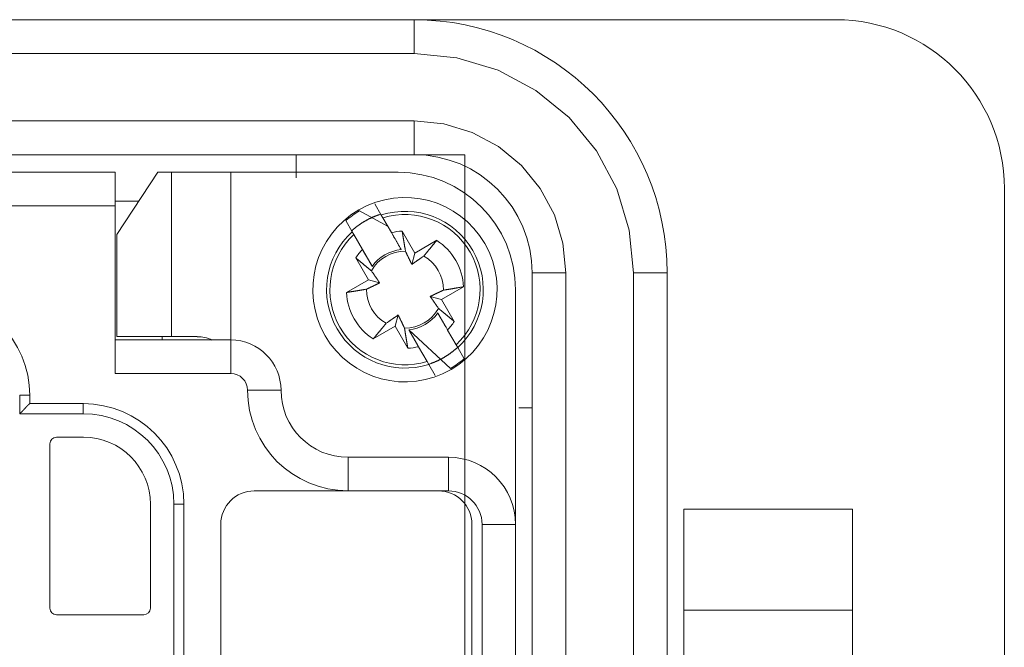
# Model space of a CAD drawing. Header units: millimetres. Extents: x 12388 to 56229, y -202 to 7369.
# Tile 42 of 88: x 21149 to 21266, y 2160 to 2235. Entities that reach past the tile are written whole.
import ezdxf

# ---------------------------------------------------------------- set-up
doc = ezdxf.new("R2010")
doc.units = ezdxf.units.MM
doc.header["$LTSCALE"] = 40
doc.layers.add('도면층1', color=1, linetype='Continuous')

# ---------------------------------------------------------------- blocks, each defined once
blk = doc.blocks.new('0099')
at = {"layer": '도면층1', "linetype": 'Continuous', "lineweight": 0}
for p, q in [((21016.14, 2234.54), (21196.14, 2234.54)), ((21196.14, 2230.54), (21196.14, 2234.54)), ((21196.14, 2234.54), (21246.14, 2234.54)), ((21016.14, 2230.54), (21196.14, 2230.54)), ((21196.14, 2222.54), (21016.14, 2222.54)), ((21196.14, 2218.54), (21196.14, 2222.54)), ((21016.14, 2218.54), (21196.14, 2218.54)), ((21182.14, 2215.81), (21182.14, 2218.54)), ((21052.99, 2216.45), (21160.68, 2216.45)), ((21160.68, 2212.48), (21160.68, 2216.45)), ((21165.72, 2216.45), (21160.88, 2209.08)), ((21165.72, 2216.45), (21167.35, 2216.45)), ((21174.39, 2216.45), (21167.35, 2216.45)), ((21167.35, 2216.45), (21167.35, 2196.98)), ((21194.26, 2216.45), (21174.39, 2216.45)), ((21174.39, 2216.45), (21174.39, 2196.58)), ((21266.14, 2214.54), (21266.14, 2082.54)), ((21160.68, 2213.04), (21163.48, 2213.04)), ((21160.68, 2212.48), (21052.99, 2212.48)), ((21160.68, 2192.61), (21160.68, 2212.48)), ((21192.99, 2210.08), (21189.66, 2211.88)), ((21192.24, 2211.39), (21191.47, 2212.71)), ((21188.03, 2210.73), (21188.8, 2209.4)), ((21192.24, 2211.39), (21192.43, 2211.06)), ((21192.43, 2211.06), (21193.44, 2209.31)), ((21160.88, 2209.08), (21160.88, 2196.98)), ((21188.99, 2209.07), (21188.8, 2209.4)), ((21190, 2207.32), (21188.99, 2209.07)), ((21194.6, 2207.29), (21193.44, 2209.3)), ((21194.71, 2209.49), (21196.22, 2206.88)), ((21196.22, 2206.88), (21198.82, 2208.39)), ((21190, 2207.32), (21191.16, 2205.31)), ((21190.71, 2203.7), (21189.21, 2206.31)), ((21196.22, 2206.88), (21195.86, 2205.54)), ((21188.11, 2202.2), (21190.71, 2203.7)), ((21192.05, 2203.34), (21190.71, 2203.7)), ((21210.14, 2204.54), (21210.14, 2092.54)), ((21214.14, 2204.54), (21210.14, 2204.54)), ((21214.14, 2092.54), (21214.14, 2204.54)), ((21222.14, 2092.54), (21222.14, 2204.54)), ((21222.14, 2204.54), (21226.14, 2204.54)), ((21226.14, 2204.54), (21226.14, 2092.54)), ((21202, 2202.88), (21199.4, 2201.38)), ((21208.17, 2202.54), (21208.17, 2174.72)), ((21198.05, 2201.74), (21199.4, 2201.38)), ((21199.4, 2201.38), (21200.9, 2198.77)), ((21193.89, 2198.2), (21194.25, 2199.54)), ((21199.5, 2198.8), (21198.94, 2199.77)), ((21193.89, 2198.2), (21191.29, 2196.7)), ((21195.39, 2195.6), (21193.89, 2198.2)), ((21200.11, 2197.76), (21200.05, 2197.86)), ((21160.88, 2196.98), (21167.35, 2196.98)), ((21166.24, 2196.98), (21166.24, 2196.58)), ((21167.35, 2196.98), (21170.42, 2196.98)), ((21195.5, 2197.79), (21200.44, 2193.2)), ((21200.11, 2197.76), (21201.12, 2196.01)), ((21160.68, 2196.58), (21174.39, 2196.58)), ((21174.39, 2196.58), (21174.39, 2192.61)), ((21197.68, 2194.02), (21196.66, 2195.78)), ((21201.12, 2196.01), (21201.31, 2195.68)), ((21202.07, 2194.36), (21201.31, 2195.68)), ((21197.87, 2193.69), (21197.68, 2194.02)), ((21197.87, 2193.69), (21198.63, 2192.37)), ((21174.39, 2192.61), (21160.68, 2192.61)), ((21150.55, 2190.02), (21149.36, 2190.02)), ((21149.36, 2187.84), (21149.36, 2190.02)), ((21150.55, 2190.02), (21150.55, 2189.03)), ((21180.35, 2190.62), (21176.38, 2190.62)), ((21150.55, 2189.03), (21156.91, 2189.03)), ((21156.9, 2189.03), (21156.9, 2187.84)), ((21208.56, 2188.54), (21210.14, 2188.54)), ((21156.9, 2187.84), (21149.36, 2187.84)), ((21153.73, 2185.06), (21156.91, 2185.06)), ((21152.93, 2164.79), (21152.93, 2184.26)), ((21188.3, 2182.67), (21200.22, 2182.67)), ((21188.3, 2182.67), (21188.3, 2178.7)), ((21200.22, 2182.67), (21200.22, 2178.7)), ((21177.17, 2178.7), (21188.3, 2178.7)), ((21188.3, 2178.7), (21199.03, 2178.7)), ((21200.22, 2178.7), (21199.03, 2178.7)), ((21164.85, 2177.11), (21164.85, 2164.79)), ((21168.83, 2177.11), (21167.63, 2177.11)), ((21167.63, 2155.45), (21167.63, 2177.11)), ((21168.83, 2177.11), (21168.83, 2155.45)), ((21228.13, 2176.54), (21228.13, 2176.54)), ((21228.14, 2176.54), (21248.14, 2176.54)), ((21228.14, 2164.54), (21228.14, 2176.54)), ((21248.14, 2176.54), (21248.14, 2176.54)), ((21248.14, 2164.54), (21248.14, 2176.54)), ((21173.2, 2123.07), (21173.2, 2174.72)), ((21203, 2174.72), (21203, 2123.07)), ((21208.17, 2174.72), (21204.19, 2174.72)), ((21204.19, 2123.07), (21204.19, 2174.72)), ((21208.17, 2174.72), (21208.17, 2123.07)), ((21164.06, 2164), (21153.73, 2164)), ((21228.14, 2164.54), (21248.14, 2164.54)), ((21228.14, 2132.22), (21228.14, 2164.54)), ((21248.14, 2132.22), (21248.14, 2164.54))]:
    blk.add_line(p, q, dxfattribs=at)
at = {"layer": '도면층1', "linetype": 'Continuous', "lineweight": 15}
for p, q in [((21202.14, 2218.54), (21010.14, 2218.54)), ((21202.14, 2078.54), (21202.14, 2218.54))]:
    blk.add_line(p, q, dxfattribs=at)
at = {"layer": '도면층1', "linetype": 'Continuous', "lineweight": 0, "flags": 128}
for points in [[(21222.14, 2204.54), (21221.64, 2209.61), (21220.16, 2214.49), (21217.75, 2218.99), (21214.52, 2222.93), (21210.58, 2226.16), (21206.09, 2228.56), (21201.21, 2230.04), (21196.14, 2230.54)], [(21214.14, 2204.54), (21213.79, 2208.05), (21212.77, 2211.43), (21211.1, 2214.54), (21208.86, 2217.27), (21206.14, 2219.51), (21203.02, 2221.17), (21199.65, 2222.2), (21196.14, 2222.54)]]:
    blk.add_lwpolyline(points, dxfattribs=at)
at = {"layer": '도면층1', "linetype": 'Continuous', "lineweight": 0}
for points in [[(21188.71, 2209.5), (21188.76, 2209.55, -0.001799), (21188.81, 2209.59, -0.001799), (21188.86, 2209.64, -0.001799), (21188.91, 2209.68, -0.0018), (21188.96, 2209.72, -0.001801), (21189.01, 2209.77, -0.001802), (21189.07, 2209.81, -0.001802), (21189.12, 2209.85, -0.001804), (21189.17, 2209.9, -0.001805), (21189.22, 2209.94, -0.001806), (21189.28, 2209.98, -0.001807), (21189.33, 2210.02, -0.001809), (21189.39, 2210.06, -0.001809), (21189.44, 2210.1, -0.001808), (21189.49, 2210.14, -0.001806), (21189.55, 2210.18, -0.001805), (21189.6, 2210.22, -0.001804), (21189.66, 2210.26, -0.001803), (21189.72, 2210.3, -0.001802), (21189.77, 2210.33, -0.001801), (21189.83, 2210.37, -0.0018), (21189.89, 2210.41, -0.001799), (21189.94, 2210.45, -0.001799), (21190, 2210.48, -0.001798), (21190.06, 2210.52, -0.001798), (21190.11, 2210.55, -0.001798), (21190.17, 2210.59, -0.001797), (21190.23, 2210.62, -0.001797), (21190.29, 2210.66, -0.001797), (21190.35, 2210.69, -0.001797), (21190.41, 2210.72, -0.001797), (21190.46, 2210.76, -0.001798), (21190.52, 2210.79, -0.001798), (21190.58, 2210.82, -0.001799), (21190.64, 2210.85, -0.001799), (21190.7, 2210.88, -0.0018), (21190.76, 2210.92, -0.0018), (21190.82, 2210.95, -0.001801), (21190.88, 2210.98, -0.001802), (21190.95, 2211.01, -0.001804), (21191.01, 2211.03, -0.001804), (21191.07, 2211.06, -0.001804), (21191.13, 2211.09, -0.001807), (21191.19, 2211.12, -0.001812), (21191.25, 2211.15, -0.001808), (21191.32, 2211.17, -0.001796), (21191.38, 2211.2, -0.001811), (21191.44, 2211.22, -0.001845), (21191.5, 2211.25, -0.001792), (21191.57, 2211.27, -0.001673), (21191.63, 2211.3, -0.001845), (21191.69, 2211.32, -0.002197), (21191.76, 2211.35, -0.001668), (21191.82, 2211.37, -0.000574), (21191.87, 2211.39, -0.002349), (21191.95, 2211.41, -0.004041), (21192.06, 2211.45, -0.001976), (21192.2, 2211.5, -0.001047)], [(21193.44, 2209.31), (21193.49, 2209.23, 0), (21193.53, 2209.15, 0), (21193.58, 2209.07, 0), (21193.62, 2208.99, 0), (21193.67, 2208.91, 0), (21193.71, 2208.84, 0), (21193.75, 2208.76, 0), (21193.8, 2208.69, 0), (21193.84, 2208.62, 0), (21193.88, 2208.55, 0), (21193.92, 2208.48, 0), (21193.96, 2208.41, 0), (21194, 2208.34, 0), (21194.04, 2208.27, 0), (21194.08, 2208.2, 0), (21194.12, 2208.14, 0), (21194.15, 2208.07, 0), (21194.19, 2208.01, 0), (21194.23, 2207.95, 0), (21194.26, 2207.88, 0), (21194.3, 2207.82, 0), (21194.33, 2207.76, 0), (21194.37, 2207.7, 0), (21194.4, 2207.64, 0), (21194.43, 2207.59, 0), (21194.47, 2207.52, 0.000001), (21194.53, 2207.42, 0), (21194.6, 2207.29, 0)], [(21194.71, 2209.49), (21194.73, 2209.39, 0.000018), (21194.75, 2209.29, 0.000019), (21194.76, 2209.2, 0.000019), (21194.78, 2209.11, 0.00002), (21194.79, 2209.01, 0.00002), (21194.81, 2208.92, 0.000021), (21194.82, 2208.83, 0.000022), (21194.84, 2208.74, 0.000022), (21194.85, 2208.66, 0.000023), (21194.87, 2208.57, 0.000023), (21194.88, 2208.49, 0.000024), (21194.89, 2208.4, 0.000025), (21194.91, 2208.32, 0.000025), (21194.92, 2208.24, 0.000026), (21194.93, 2208.16, 0.000027), (21194.95, 2208.08, 0.000028), (21194.96, 2208.01, 0.000029), (21194.97, 2207.93, 0.00003), (21194.99, 2207.85, 0.00003), (21195, 2207.78, 0.000029), (21195.01, 2207.71, 0.000033), (21195.02, 2207.63, 0.000041), (21195.04, 2207.56, 0.000032), (21195.05, 2207.49, 0.000011), (21195.06, 2207.43, 0.000047), (21195.07, 2207.36, 0.000087), (21195.09, 2207.25, 0.000045), (21195.11, 2207.1, 0.000024)], [(21197.28, 2206.52), (21197.32, 2206.57, 0.000045), (21197.36, 2206.62, 0.000043), (21197.4, 2206.67, 0.000042), (21197.45, 2206.72, 0.00004), (21197.49, 2206.77, 0.000039), (21197.54, 2206.83, 0.000038), (21197.58, 2206.88, 0.000037), (21197.63, 2206.94, 0.000035), (21197.67, 2206.99, 0.000034), (21197.72, 2207.05, 0.000033), (21197.77, 2207.11, 0.000032), (21197.82, 2207.17, 0.000031), (21197.86, 2207.23, 0.00003), (21197.91, 2207.29, 0.000029), (21197.97, 2207.35, 0.000029), (21198.02, 2207.41, 0.000028), (21198.07, 2207.47, 0.000027), (21198.12, 2207.54, 0.000027), (21198.18, 2207.6, 0.000025), (21198.23, 2207.67, 0.000023), (21198.28, 2207.74, 0.000025), (21198.34, 2207.81, 0.000029), (21198.4, 2207.88, 0.000021), (21198.46, 2207.94, 0.000007), (21198.51, 2208.01, 0.000029), (21198.57, 2208.09, 0.000047), (21198.68, 2208.22, 0.000022), (21198.82, 2208.39, 0.000011)], [(21191.16, 2205.31), (21191.13, 2205.36, 0.000002), (21191.1, 2205.42, 0.000002), (21191.06, 2205.48, 0.000002), (21191.03, 2205.53, 0.000002), (21191, 2205.59, 0.000002), (21190.96, 2205.65, 0.000002), (21190.93, 2205.71, 0.000002), (21190.89, 2205.77, 0.000002), (21190.86, 2205.83, 0.000002), (21190.82, 2205.9, 0.000001), (21190.79, 2205.96, 0.000001), (21190.75, 2206.02, 0.000001), (21190.71, 2206.09, 0.000001), (21190.67, 2206.15, 0.000001), (21190.64, 2206.22, 0.000001), (21190.6, 2206.28, 0.000001), (21190.56, 2206.35, 0.000001), (21190.52, 2206.42, 0.000001), (21190.48, 2206.49, 0.000001), (21190.44, 2206.56, 0.000001), (21190.4, 2206.63, 0.000001), (21190.35, 2206.7, 0.000001), (21190.31, 2206.78, 0.000001), (21190.27, 2206.85, 0), (21190.23, 2206.92, 0.000001), (21190.18, 2207, 0.000002), (21190.1, 2207.14, 0.000001), (21190, 2207.32, 0.000001)], [(21191.07, 2204.77), (21191.03, 2204.81, 0.000051), (21190.97, 2204.85, 0.000049), (21190.92, 2204.89, 0.000048), (21190.87, 2204.94, 0.000046), (21190.82, 2204.98, 0.000044), (21190.77, 2205.02, 0.000043), (21190.71, 2205.07, 0.000042), (21190.66, 2205.11, 0.00004), (21190.6, 2205.16, 0.000039), (21190.54, 2205.21, 0.000038), (21190.49, 2205.25, 0.000037), (21190.43, 2205.3, 0.000036), (21190.37, 2205.35, 0.000035), (21190.31, 2205.4, 0.000034), (21190.24, 2205.45, 0.000033), (21190.18, 2205.5, 0.000031), (21190.12, 2205.56, 0.000031), (21190.05, 2205.61, 0.00003), (21189.99, 2205.66, 0.000029), (21189.92, 2205.72, 0.000026), (21189.86, 2205.77, 0.000028), (21189.79, 2205.83, 0.000033), (21189.72, 2205.89, 0.000024), (21189.65, 2205.94, 0.000008), (21189.59, 2206, 0.000033), (21189.51, 2206.06, 0.000053), (21189.38, 2206.17, 0.000025), (21189.21, 2206.31, 0.000013)], [(21195.11, 2207.1), (21195.15, 2207.03, 0.000082), (21195.18, 2206.96, 0.000087), (21195.21, 2206.89, 0.000091), (21195.24, 2206.82, 0.000091), (21195.27, 2206.76, 0.000093), (21195.3, 2206.69, 0.000095), (21195.33, 2206.63, 0.000097), (21195.36, 2206.57, 0.000099), (21195.39, 2206.51, 0.000101), (21195.42, 2206.46, 0.000103), (21195.44, 2206.4, 0.000105), (21195.47, 2206.35, 0.000107), (21195.49, 2206.29, 0.000109), (21195.52, 2206.24, 0.000111), (21195.54, 2206.19, 0.000113), (21195.57, 2206.14, 0.000115), (21195.59, 2206.09, 0.000118), (21195.61, 2206.04, 0.000122), (21195.64, 2206, 0.000121), (21195.66, 2205.95, 0.000116), (21195.68, 2205.91, 0.000129), (21195.7, 2205.86, 0.000154), (21195.72, 2205.82, 0.000122), (21195.74, 2205.78, 0.000047), (21195.76, 2205.74, 0.000171), (21195.78, 2205.7, 0.000303), (21195.81, 2205.63, 0.000157), (21195.86, 2205.54, 0.000086)], [(21195.86, 2205.54), (21195.89, 2205.56, 0.000148), (21195.93, 2205.59, 0.000141), (21195.96, 2205.61, 0.000138), (21196, 2205.64, 0.000137), (21196.04, 2205.66, 0.000135), (21196.07, 2205.69, 0.000133), (21196.11, 2205.71, 0.00013), (21196.15, 2205.74, 0.000128), (21196.19, 2205.77, 0.000126), (21196.23, 2205.8, 0.000124), (21196.28, 2205.83, 0.000122), (21196.32, 2205.85, 0.00012), (21196.36, 2205.88, 0.000118), (21196.41, 2205.92, 0.000116), (21196.45, 2205.95, 0.000113), (21196.5, 2205.98, 0.000111), (21196.55, 2206.01, 0.00011), (21196.59, 2206.04, 0.00011), (21196.64, 2206.08, 0.000104), (21196.7, 2206.11, 0.000095), (21196.75, 2206.15, 0.000104), (21196.8, 2206.19, 0.000124), (21196.86, 2206.23, 0.000089), (21196.91, 2206.26, 0.000024), (21196.96, 2206.3, 0.000128), (21197.03, 2206.34, 0.000211), (21197.14, 2206.42, 0.000095), (21197.28, 2206.52, 0.000048)], [(21192.05, 2203.34), (21192.03, 2203.38, 0.000149), (21192.01, 2203.41, 0.000143), (21191.98, 2203.45, 0.000139), (21191.96, 2203.49, 0.000138), (21191.93, 2203.52, 0.000136), (21191.91, 2203.56, 0.000134), (21191.88, 2203.6, 0.000131), (21191.85, 2203.64, 0.000129), (21191.83, 2203.68, 0.000127), (21191.8, 2203.72, 0.000125), (21191.77, 2203.76, 0.000123), (21191.74, 2203.81, 0.000121), (21191.71, 2203.85, 0.000119), (21191.68, 2203.89, 0.000117), (21191.65, 2203.94, 0.000114), (21191.62, 2203.99, 0.000112), (21191.58, 2204.03, 0.000111), (21191.55, 2204.08, 0.000111), (21191.51, 2204.13, 0.000105), (21191.48, 2204.18, 0.000096), (21191.44, 2204.23, 0.000105), (21191.41, 2204.29, 0.000125), (21191.37, 2204.35, 0.00009), (21191.33, 2204.4, 0.000024), (21191.3, 2204.45, 0.000129), (21191.25, 2204.52, 0.000213), (21191.17, 2204.62, 0.000096), (21191.07, 2204.77, 0.000048)], [(21188.11, 2202.2), (21188.2, 2202.22, 0.000021), (21188.3, 2202.23, 0.000021), (21188.4, 2202.25, 0.000022), (21188.49, 2202.27, 0.000022), (21188.58, 2202.28, 0.000023), (21188.67, 2202.3, 0.000024), (21188.76, 2202.31, 0.000024), (21188.85, 2202.33, 0.000025), (21188.94, 2202.34, 0.000026), (21189.02, 2202.35, 0.000026), (21189.11, 2202.37, 0.000027), (21189.19, 2202.38, 0.000028), (21189.27, 2202.4, 0.000029), (21189.35, 2202.41, 0.00003), (21189.43, 2202.42, 0.00003), (21189.51, 2202.44, 0.000031), (21189.59, 2202.45, 0.000032), (21189.67, 2202.46, 0.000034), (21189.74, 2202.47, 0.000034), (21189.81, 2202.49, 0.000033), (21189.89, 2202.5, 0.000037), (21189.96, 2202.51, 0.000046), (21190.03, 2202.52, 0.000036), (21190.1, 2202.53, 0.000013), (21190.16, 2202.55, 0.000053), (21190.24, 2202.56, 0.000097), (21190.35, 2202.58, 0.00005), (21190.49, 2202.6, 0.000027)], [(21190.49, 2202.6), (21190.57, 2202.64, 0.000077), (21190.64, 2202.67, 0.000082), (21190.71, 2202.7, 0.000086), (21190.77, 2202.73, 0.000086), (21190.84, 2202.76, 0.000088), (21190.9, 2202.79, 0.000089), (21190.96, 2202.82, 0.000092), (21191.02, 2202.85, 0.000093), (21191.08, 2202.88, 0.000095), (21191.14, 2202.91, 0.000097), (21191.19, 2202.93, 0.000099), (21191.25, 2202.96, 0.000101), (21191.3, 2202.98, 0.000103), (21191.35, 2203.01, 0.000105), (21191.4, 2203.03, 0.000107), (21191.45, 2203.06, 0.000108), (21191.5, 2203.08, 0.000111), (21191.55, 2203.1, 0.000115), (21191.6, 2203.12, 0.000114), (21191.64, 2203.15, 0.000109), (21191.69, 2203.17, 0.000121), (21191.73, 2203.19, 0.000145), (21191.78, 2203.21, 0.000115), (21191.82, 2203.23, 0.000044), (21191.85, 2203.25, 0.000161), (21191.9, 2203.27, 0.000285), (21191.97, 2203.3, 0.000148), (21192.05, 2203.34, 0.000081)], [(21202, 2202.88), (21201.9, 2202.86, 0.00002), (21201.81, 2202.85, 0.00002), (21201.71, 2202.83, 0.000021), (21201.62, 2202.82, 0.000022), (21201.53, 2202.8, 0.000022), (21201.43, 2202.79, 0.000023), (21201.34, 2202.77, 0.000023), (21201.26, 2202.76, 0.000024), (21201.17, 2202.74, 0.000025), (21201.08, 2202.73, 0.000025), (21201, 2202.71, 0.000026), (21200.92, 2202.7, 0.000027), (21200.83, 2202.69, 0.000028), (21200.75, 2202.67, 0.000028), (21200.67, 2202.66, 0.000029), (21200.59, 2202.65, 0.00003), (21200.52, 2202.63, 0.000031), (21200.44, 2202.62, 0.000033), (21200.37, 2202.61, 0.000033), (21200.29, 2202.6, 0.000032), (21200.22, 2202.58, 0.000036), (21200.15, 2202.57, 0.000044), (21200.07, 2202.56, 0.000035), (21200.01, 2202.55, 0.000012), (21199.95, 2202.54, 0.000051), (21199.87, 2202.52, 0.000094), (21199.76, 2202.51, 0.000048), (21199.61, 2202.48, 0.000026)], [(21199.61, 2202.48), (21199.54, 2202.45, 0.000076), (21199.47, 2202.41, 0.000082), (21199.4, 2202.38, 0.000085), (21199.33, 2202.35, 0.000086), (21199.27, 2202.32, 0.000087), (21199.21, 2202.29, 0.000089), (21199.14, 2202.26, 0.000091), (21199.08, 2202.23, 0.000093), (21199.03, 2202.2, 0.000095), (21198.97, 2202.18, 0.000096), (21198.91, 2202.15, 0.000099), (21198.86, 2202.12, 0.0001), (21198.8, 2202.1, 0.000102), (21198.75, 2202.07, 0.000104), (21198.7, 2202.05, 0.000106), (21198.65, 2202.03, 0.000107), (21198.6, 2202, 0.00011), (21198.56, 2201.98, 0.000114), (21198.51, 2201.96, 0.000113), (21198.46, 2201.94, 0.000108), (21198.42, 2201.91, 0.00012), (21198.37, 2201.89, 0.000144), (21198.33, 2201.87, 0.000114), (21198.29, 2201.85, 0.000044), (21198.25, 2201.83, 0.00016), (21198.21, 2201.81, 0.000284), (21198.14, 2201.78, 0.000147), (21198.05, 2201.74, 0.000081)], [(21198.05, 2201.74), (21198.08, 2201.7, 0.000152), (21198.1, 2201.67, 0.000145), (21198.12, 2201.63, 0.000141), (21198.15, 2201.59, 0.00014), (21198.17, 2201.56, 0.000138), (21198.2, 2201.52, 0.000136), (21198.23, 2201.48, 0.000134), (21198.25, 2201.44, 0.000132), (21198.28, 2201.4, 0.000129), (21198.31, 2201.36, 0.000127), (21198.34, 2201.32, 0.000125), (21198.37, 2201.28, 0.000123), (21198.4, 2201.23, 0.000121), (21198.43, 2201.19, 0.000119), (21198.46, 2201.14, 0.000116), (21198.49, 2201.1, 0.000114), (21198.52, 2201.05, 0.000113), (21198.56, 2201, 0.000114), (21198.59, 2200.95, 0.000107), (21198.63, 2200.9, 0.000098), (21198.66, 2200.85, 0.000107), (21198.7, 2200.79, 0.000128), (21198.74, 2200.74, 0.000091), (21198.78, 2200.68, 0.000025), (21198.81, 2200.63, 0.000132), (21198.86, 2200.57, 0.000217), (21198.93, 2200.46, 0.000098), (21199.03, 2200.31, 0.000049)], [(21199.03, 2200.31), (21199.08, 2200.27, 0.000047), (21199.13, 2200.23, 0.000045), (21199.18, 2200.19, 0.000044), (21199.23, 2200.15, 0.000042), (21199.29, 2200.1, 0.000041), (21199.34, 2200.06, 0.00004), (21199.39, 2200.01, 0.000038), (21199.45, 2199.97, 0.000037), (21199.51, 2199.92, 0.000036), (21199.56, 2199.88, 0.000035), (21199.62, 2199.83, 0.000034), (21199.68, 2199.78, 0.000033), (21199.74, 2199.73, 0.000032), (21199.8, 2199.68, 0.000031), (21199.86, 2199.63, 0.00003), (21199.92, 2199.58, 0.000029), (21199.99, 2199.53, 0.000028), (21200.05, 2199.47, 0.000028), (21200.12, 2199.42, 0.000026), (21200.18, 2199.36, 0.000024), (21200.25, 2199.31, 0.000026), (21200.32, 2199.25, 0.00003), (21200.39, 2199.19, 0.000022), (21200.46, 2199.14, 0.000007), (21200.52, 2199.09, 0.00003), (21200.6, 2199.02, 0.000049), (21200.73, 2198.91, 0.000023), (21200.9, 2198.77, 0.000012)], [(21194.25, 2199.54), (21194.21, 2199.52, 0.000152), (21194.18, 2199.49, 0.000145), (21194.14, 2199.47, 0.000141), (21194.11, 2199.44, 0.000141), (21194.07, 2199.42, 0.000138), (21194.03, 2199.39, 0.000136), (21193.99, 2199.37, 0.000134), (21193.95, 2199.34, 0.000132), (21193.91, 2199.31, 0.000129), (21193.87, 2199.29, 0.000128), (21193.83, 2199.26, 0.000125), (21193.79, 2199.23, 0.000123), (21193.74, 2199.2, 0.000121), (21193.7, 2199.17, 0.000119), (21193.65, 2199.14, 0.000116), (21193.61, 2199.1, 0.000114), (21193.56, 2199.07, 0.000113), (21193.51, 2199.04, 0.000114), (21193.46, 2199, 0.000107), (21193.41, 2198.97, 0.000098), (21193.36, 2198.93, 0.000107), (21193.31, 2198.9, 0.000128), (21193.25, 2198.86, 0.000091), (21193.19, 2198.82, 0.000025), (21193.15, 2198.78, 0.000132), (21193.08, 2198.74, 0.000217), (21192.97, 2198.66, 0.000097), (21192.83, 2198.56, 0.000049)], [(21194.99, 2197.98), (21194.96, 2198.05, 0.00008), (21194.92, 2198.13, 0.000086), (21194.89, 2198.19, 0.000089), (21194.86, 2198.26, 0.00009), (21194.83, 2198.33, 0.000092), (21194.8, 2198.39, 0.000094), (21194.77, 2198.45, 0.000096), (21194.74, 2198.51, 0.000097), (21194.72, 2198.57, 0.0001), (21194.69, 2198.63, 0.000101), (21194.66, 2198.68, 0.000104), (21194.64, 2198.74, 0.000105), (21194.61, 2198.79, 0.000108), (21194.59, 2198.84, 0.000109), (21194.56, 2198.89, 0.000112), (21194.54, 2198.94, 0.000113), (21194.51, 2198.99, 0.000116), (21194.49, 2199.04, 0.00012), (21194.47, 2199.09, 0.000119), (21194.45, 2199.13, 0.000114), (21194.43, 2199.18, 0.000126), (21194.41, 2199.22, 0.000152), (21194.38, 2199.26, 0.00012), (21194.36, 2199.3, 0.000046), (21194.35, 2199.34, 0.000168), (21194.32, 2199.39, 0.000298), (21194.29, 2199.45, 0.000154), (21194.25, 2199.54, 0.000085)], [(21198.94, 2199.77), (21198.98, 2199.72, 0.000004), (21199.01, 2199.66, 0.000004), (21199.04, 2199.61, 0.000004), (21199.08, 2199.55, 0.000004), (21199.11, 2199.49, 0.000003), (21199.14, 2199.43, 0.000003), (21199.18, 2199.37, 0.000003), (21199.21, 2199.31, 0.000003), (21199.25, 2199.25, 0.000003), (21199.28, 2199.19, 0.000003), (21199.32, 2199.12, 0.000003), (21199.36, 2199.06, 0.000003), (21199.39, 2199, 0.000003), (21199.43, 2198.93, 0.000003), (21199.47, 2198.86, 0.000003), (21199.51, 2198.8, 0.000003), (21199.55, 2198.73, 0.000003), (21199.59, 2198.66, 0.000003), (21199.63, 2198.59, 0.000002), (21199.67, 2198.52, 0.000002), (21199.71, 2198.45, 0.000002), (21199.75, 2198.38, 0.000003), (21199.79, 2198.3, 0.000002), (21199.84, 2198.23, 0.000001), (21199.87, 2198.17, 0.000003), (21199.92, 2198.08, 0.000005), (21200, 2197.94, 0.000002), (21200.11, 2197.76, 0.000001)], [(21192.83, 2198.56), (21192.79, 2198.51, 0.000045), (21192.74, 2198.46, 0.000044), (21192.7, 2198.41, 0.000042), (21192.66, 2198.36, 0.000041), (21192.62, 2198.31, 0.000039), (21192.57, 2198.25, 0.000038), (21192.53, 2198.2, 0.000037), (21192.48, 2198.14, 0.000036), (21192.43, 2198.09, 0.000035), (21192.39, 2198.03, 0.000034), (21192.34, 2197.97, 0.000033), (21192.29, 2197.91, 0.000032), (21192.24, 2197.86, 0.000031), (21192.19, 2197.79, 0.00003), (21192.14, 2197.73, 0.000029), (21192.09, 2197.67, 0.000028), (21192.04, 2197.61, 0.000027), (21191.98, 2197.54, 0.000027), (21191.93, 2197.48, 0.000025), (21191.88, 2197.41, 0.000023), (21191.82, 2197.35, 0.000025), (21191.76, 2197.28, 0.000029), (21191.71, 2197.21, 0.000021), (21191.65, 2197.14, 0.000007), (21191.6, 2197.08, 0.000029), (21191.53, 2196.99, 0.000047), (21191.43, 2196.87, 0.000022), (21191.29, 2196.7, 0.000011)], [(21195.39, 2195.6), (21195.38, 2195.69, 0.000019), (21195.36, 2195.79, 0.00002), (21195.34, 2195.88, 0.00002), (21195.33, 2195.98, 0.000021), (21195.31, 2196.07, 0.000021), (21195.3, 2196.16, 0.000022), (21195.28, 2196.25, 0.000022), (21195.27, 2196.34, 0.000023), (21195.25, 2196.42, 0.000024), (21195.24, 2196.51, 0.000024), (21195.23, 2196.59, 0.000025), (21195.21, 2196.68, 0.000026), (21195.2, 2196.76, 0.000026), (21195.18, 2196.84, 0.000027), (21195.17, 2196.92, 0.000028), (21195.16, 2197, 0.000029), (21195.14, 2197.08, 0.00003), (21195.13, 2197.15, 0.000031), (21195.12, 2197.23, 0.000031), (21195.11, 2197.3, 0.00003), (21195.09, 2197.37, 0.000034), (21195.08, 2197.45, 0.000042), (21195.07, 2197.52, 0.000033), (21195.06, 2197.59, 0.000012), (21195.05, 2197.65, 0.000049), (21195.04, 2197.72, 0.00009), (21195.02, 2197.84, 0.000046), (21194.99, 2197.98, 0.000025)], [(21196.66, 2195.78), (21196.62, 2195.86, 0.000002), (21196.57, 2195.94, 0.000002), (21196.53, 2196.01, 0.000002), (21196.48, 2196.09, 0.000002), (21196.44, 2196.17, 0.000002), (21196.39, 2196.24, 0.000002), (21196.35, 2196.32, 0.000002), (21196.31, 2196.39, 0.000002), (21196.27, 2196.46, 0.000002), (21196.23, 2196.53, 0.000002), (21196.19, 2196.6, 0.000002), (21196.15, 2196.67, 0.000002), (21196.11, 2196.74, 0.000002), (21196.07, 2196.81, 0.000002), (21196.03, 2196.88, 0.000002), (21195.99, 2196.94, 0.000002), (21195.95, 2197.01, 0.000002), (21195.92, 2197.07, 0.000002), (21195.88, 2197.14, 0.000002), (21195.84, 2197.2, 0.000002), (21195.81, 2197.26, 0.000003), (21195.77, 2197.32, 0.000003), (21195.74, 2197.38, 0.000002), (21195.7, 2197.44, 0.000001), (21195.67, 2197.49, 0.000004), (21195.63, 2197.56, 0.000006), (21195.58, 2197.66, 0.000003), (21195.5, 2197.79, 0.000002)], [(21201.29, 2195.7), (21201.24, 2195.65, -0.002137), (21201.18, 2195.6, -0.002139), (21201.12, 2195.54, -0.002138), (21201.05, 2195.49, -0.002135), (21200.99, 2195.44, -0.002134), (21200.93, 2195.39, -0.002133), (21200.87, 2195.34, -0.002132), (21200.81, 2195.29, -0.002131), (21200.75, 2195.24, -0.00213), (21200.68, 2195.19, -0.002129), (21200.62, 2195.14, -0.002129), (21200.55, 2195.09, -0.002128), (21200.49, 2195.04, -0.002128), (21200.43, 2195, -0.002128), (21200.36, 2194.95, -0.002128), (21200.29, 2194.9, -0.002129), (21200.23, 2194.86, -0.002129), (21200.16, 2194.81, -0.00213), (21200.09, 2194.77, -0.00213), (21200.03, 2194.73, -0.002131), (21199.96, 2194.68, -0.002132), (21199.89, 2194.64, -0.002134), (21199.82, 2194.6, -0.002135), (21199.76, 2194.56, -0.002136), (21199.69, 2194.52, -0.002138), (21199.62, 2194.48, -0.002141), (21199.55, 2194.44, -0.002141), (21199.48, 2194.4, -0.002141), (21199.41, 2194.36, -0.00214), (21199.34, 2194.32, -0.002138), (21199.27, 2194.29, -0.002136), (21199.19, 2194.25, -0.002133), (21199.12, 2194.21, -0.002133), (21199.05, 2194.18, -0.002136), (21198.98, 2194.14, -0.00213), (21198.91, 2194.11, -0.002116), (21198.83, 2194.08, -0.002133), (21198.76, 2194.04, -0.002176), (21198.69, 2194.01, -0.002114), (21198.61, 2193.98, -0.001974), (21198.54, 2193.95, -0.002178), (21198.46, 2193.92, -0.002597), (21198.39, 2193.89, -0.001971), (21198.32, 2193.86, -0.000676), (21198.25, 2193.84, -0.002781), (21198.17, 2193.8, -0.00479), (21198.03, 2193.76, -0.002343), (21197.86, 2193.7, -0.001241)], [(21150.55, 2189.03), (21150.55, 2189.03, 0.04256), (21150.54, 2189.03, 0.004255), (21150.54, 2189.02, 0.001916), (21150.53, 2189.02, 0.001948), (21150.52, 2189.01, 0.00179), (21150.51, 2189, 0.001722), (21150.5, 2188.99, 0.00167), (21150.48, 2188.98, 0.001747), (21150.47, 2188.97, 0.001768), (21150.45, 2188.95, 0.001857), (21150.43, 2188.94, 0.001902), (21150.41, 2188.92, 0.00201), (21150.39, 2188.9, 0.00208), (21150.37, 2188.88, 0.002209), (21150.35, 2188.86, 0.002292), (21150.33, 2188.84, 0.002422), (21150.31, 2188.82, 0.002553), (21150.28, 2188.8, 0.002776), (21150.26, 2188.77, 0.00275), (21150.23, 2188.75, 0.002531), (21150.21, 2188.72, 0.00225), (21150.19, 2188.69, 0.001876), (21150.16, 2188.67, 0.001577), (21150.13, 2188.64, 0.001295), (21150.11, 2188.61, 0.001049), (21150.08, 2188.58, 0.000789), (21150.06, 2188.55, 0.000568), (21150.03, 2188.52, 0.000336), (21150, 2188.49, 0.000137), (21149.98, 2188.46, -0.000078), (21149.95, 2188.43, -0.000261), (21149.92, 2188.4, -0.000463), (21149.89, 2188.37, -0.000638), (21149.86, 2188.34, -0.000836), (21149.83, 2188.3, -0.000998), (21149.8, 2188.27, -0.001172), (21149.77, 2188.24, -0.001358), (21149.74, 2188.21, -0.001601), (21149.71, 2188.18, -0.00169), (21149.68, 2188.14, -0.00169), (21149.65, 2188.11, -0.002127), (21149.62, 2188.08, -0.002926), (21149.59, 2188.05, -0.002222), (21149.56, 2188.02, -0.00043), (21149.53, 2187.99, -0.003755), (21149.49, 2187.96, -0.007333), (21149.43, 2187.9, -0.003645), (21149.36, 2187.84, -0.001884)]]:
    blk.add_lwpolyline(points, format="xyb", dxfattribs=at)
for centre, radius, start, end in [((21196.14, 2204.54), 30, 0, 90), ((21246.14, 2214.54), 20, 0, 90), ((21196.14, 2204.54), 14, 0, 90), ((21194.26, 2202.54), 13.91, 0, 90), ((21195.05, 2202.54), 10.93, 210, 120), ((21195.05, 2202.54), 10.93, 120, 210), ((21195.05, 2202.54), 10.78, 120, 130.6178), ((21195.05, 2202.54), 9.29, 312.3529, 107.6471), ((21195.05, 2202.54), 8.91, 312.8773, 107.1231), ((21195.05, 2202.54), 9.29, 132.3529, 287.6471), ((21195.05, 2202.54), 8.91, 132.8772, 287.123), ((21195.05, 2202.54), 6.95, 92.7971, 103.3985), ((21195.05, 2202.54), 6.95, 2.7971, 57.2029), ((21195.05, 2202.54), 6.95, 136.6015, 147.2029), ((21195.05, 2202.54), 4.77, 95.4098, 144.5902), ((21195.05, 2202.54), 4.56, 89.2353, 150.7647), ((21195.05, 2202.54), 4.56, 359.2353, 60.7647), ((21195.05, 2202.54), 4.56, 179.2353, 240.7647), ((21138.63, 2190.02), 11.92, 0, 90), ((21195.05, 2202.54), 6.95, 182.7971, 237.2029), ((21195.05, 2202.54), 4.56, 269.2353, 330.7647), ((21195.05, 2202.54), 4.77, 275.4098, 324.5902), ((21195.05, 2202.54), 6.95, 316.6015, 327.2029), ((21170.42, 2193), 3.97, 64.1531, 90), ((21174.39, 2190.62), 5.96, 0, 90), ((21195.05, 2202.54), 6.95, 272.7971, 283.3985), ((21195.05, 2202.54), 10.78, 300, 310.6178), ((21174.39, 2190.62), 1.99, 0, 90), ((21188.3, 2190.62), 11.92, 180, 270), ((21188.3, 2190.62), 7.95, 180, 270), ((21156.91, 2177.11), 11.92, 0, 90), ((21156.91, 2177.11), 10.73, 0, 90), ((21153.73, 2184.26), 0.795, 90, 180), ((21156.91, 2177.11), 7.95, 0, 90), ((21200.22, 2174.72), 7.95, 0, 90), ((21177.17, 2174.72), 3.97, 90, 180), ((21199.03, 2174.72), 3.97, 0, 90), ((21200.22, 2174.72), 3.97, 0, 90), ((21153.73, 2164.79), 0.795, 180, 270), ((21164.06, 2164.79), 0.795, 270, 0)]:
    blk.add_arc(centre, radius, start, end, dxfattribs=at)
blk = doc.blocks.new('view dd')
blk.add_blockref('0099', (0, 0))

msp = doc.modelspace()

# ---------------------------------------------------------------- block references
msp.add_blockref('view dd', (0, 0))

doc.saveas('drawing.dxf')
